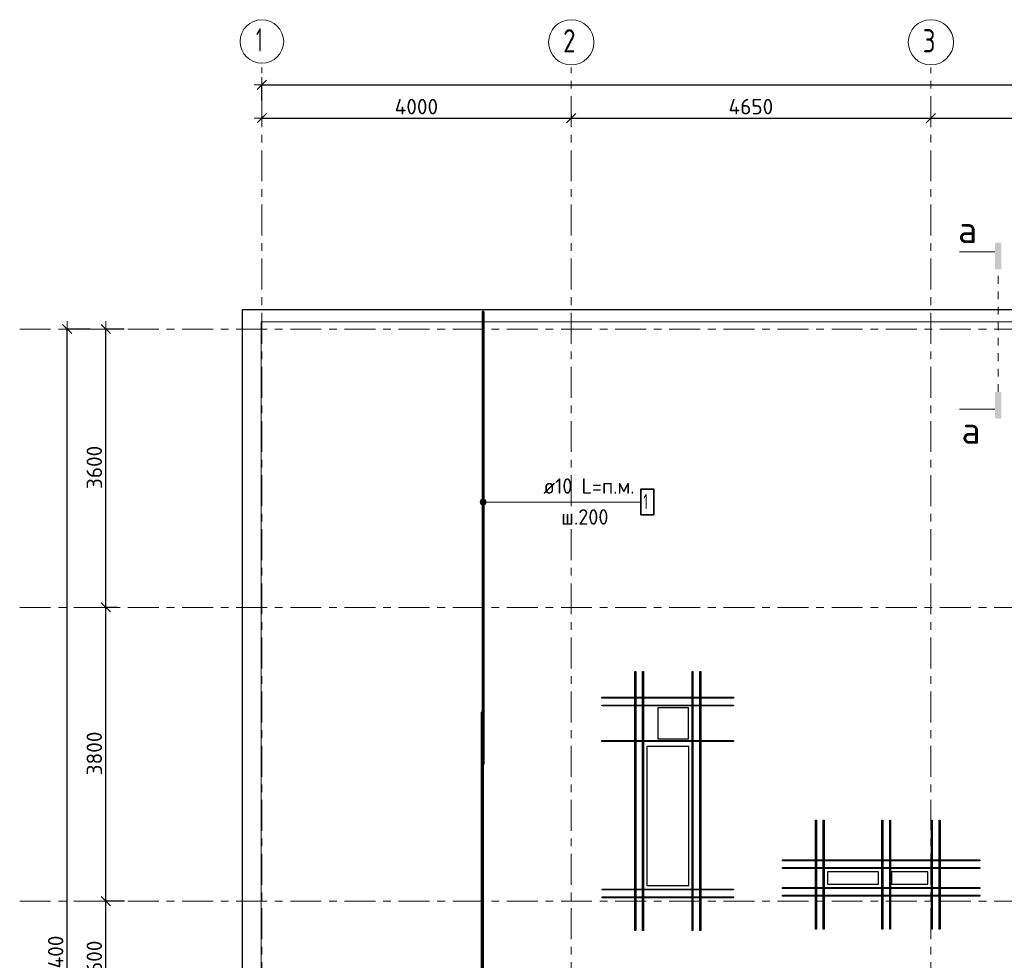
# Model space of a CAD drawing. Header units: metres. Extents: x -38 to 102, y -15 to 21.
# Tile 5 of 229: x -3 to 10, y 8 to 20. Entities that reach past the tile are written whole.
import ezdxf

# ---------------------------------------------------------------- set-up
doc = ezdxf.new("R2010")
doc.units = ezdxf.units.M
doc.header["$PDMODE"] = 65
for name, pattern in [('______11', [0.5, 0.4, -0.05, 0, -0.05]), ('______5', [1.1, 0.8, -0.1, 0.1, -0.1]), ('______9', [0.015, 0, -0.015])]:
    doc.linetypes.add(name, pattern=pattern)
for name, color, linetype, lineweight in [('XR$2$Осевая линия (1)', 7, '______5', 13), ('XR$2$Размерная линия (1)', 7, 'Continuous', 13), ('XR$5$Арм. стержнями нижней зоны', 180, 'Continuous', 35), ('XR$5$Арм.стержн. Доп. арматура', 180, 'Continuous', 35), ('XR$5$Общий слой (1)_1', 7, 'Continuous', 13), ('XR$5$Перекрытие (1)', 7, 'Continuous', 35)]:
    doc.layers.add(name, color=color, linetype=linetype, lineweight=lineweight)
doc.styles.add('ISOCPEUR', font='txt')
doc.dimstyles.new('DIMSTYLE_2', dxfattribs={"dimtxt": 0.2, "dimasz": 0.2, "dimexe": 0, "dimexo": 0, "dimgap": 0.1, "dimtad": 2, "dimdec": 0, "dimlfac": 1000, "dimrnd": 5, "dimzin": 12, "dimdsep": 46, "dimtxsty": 'ISOCPEUR', "dimblk1": 'ALL_ML_STRICH', "dimblk2": 'ALL_ML_STRICH', "dimsah": 1, "dimcen": 0, "dimclrd": 7, "dimclre": 256, "dimclrt": 7, "dimadec": 0, "dimazin": 0, "dimtfac": 1, "dimtdec": 0, "dimtix": 1, "dimtmove": 2, "dimatfit": 3, "dimfxl": 0, "dimtzin": 0, "dimlwd": 0, "dimlwe": -3, "dimarcsym": 0})
doc.dimstyles.new('DIMSTYLE_3', dxfattribs={"dimtxt": 0.2, "dimasz": 0.2, "dimexe": 0, "dimexo": 0, "dimgap": 0.1, "dimtad": 2, "dimdec": 0, "dimlfac": 1000, "dimrnd": 5, "dimzin": 12, "dimdsep": 46, "dimtxsty": 'ISOCPEUR', "dimblk1": 'ALL_ML_STRICH', "dimblk2": 'ALL_ML_STRICH', "dimsah": 1, "dimcen": 0, "dimclrd": 7, "dimclre": 256, "dimclrt": 7, "dimadec": 0, "dimazin": 0, "dimtfac": 1, "dimtdec": 0, "dimtix": 1, "dimtmove": 2, "dimatfit": 3, "dimfxl": 0, "dimtzin": 0, "dimlwd": 0, "dimlwe": -3, "dimarcsym": 0})

# ---------------------------------------------------------------- blocks, each defined once
blk = doc.blocks.new('ALL_ML_STRICH')
at = {"color": 0, "linetype": 'ByBlock', "lineweight": -2}
for p, q in [((-1, 0), (0.5, 0)), ((-0.3, -0.3), (0.3, 0.3)), ((0, -0.5), (0, 0.5))]:
    blk.add_line(p, q, dxfattribs=at)
blk = doc.blocks.new('*D5')
at = {"layer": 'DEFPOINTS', "color": 7, "linetype": 'Continuous', "lineweight": 13, "transparency": 33554687}
for p in [(-1.699, 16.4), (-2.294, 0), (-2.015, 0)]:
    blk.add_point(p, dxfattribs=at)
at = {"layer": 'XR$2$Размерная линия (1)', "color": 9, "linetype": 'Continuous', "lineweight": -2, "true_color": 0xc7c7c7, "transparency": 33554687}
for p, q in [((-1.719, 16.4), (-2.015, 16.4)), ((-2.274, 0), (-2.015, 0))]:
    blk.add_line(p, q, dxfattribs=at)
at = {"layer": 'XR$2$Размерная линия (1)', "color": 7, "linetype": 'Continuous', "lineweight": -2, "transparency": 33554687}
blk.add_line((-2.015, 0), (-2.015, 16.4), dxfattribs=at)
at = {"layer": 'XR$2$Размерная линия (1)', "color": 7, "linetype": 'Continuous', "lineweight": 13, "transparency": 33554687, "xscale": 0.2, "yscale": 0.2, "zscale": 0.2}
for p, rotation in [((-2.015, 16.4), 90), ((-2.015, 0), 270)]:
    blk.add_blockref('ALL_ML_STRICH', p, dxfattribs=dict(at, rotation=rotation))
at = {"layer": 'XR$2$Размерная линия (1)', "color": 7, "linetype": 'Continuous', "lineweight": 13, "transparency": 33554687, "insert": (-2.165, 8.22), "char_height": 0.2, "width": 1, "attachment_point": 5, "rotation": 90, "style": 'ISOCPEUR'}
blk.add_mtext('\\A1;{16400}', dxfattribs=at)
blk = doc.blocks.new('*D8')
at = {"layer": 'DEFPOINTS', "color": 7, "linetype": 'Continuous', "lineweight": 13, "transparency": 33554687}
for p in [(-1.253, 9), (-1.515, 7.4), (-1.172, 7.4)]:
    blk.add_point(p, dxfattribs=at)
at = {"layer": 'XR$2$Размерная линия (1)', "color": 9, "linetype": 'Continuous', "lineweight": -2, "true_color": 0xc7c7c7, "transparency": 33554687}
for p, q in [((-1.273, 9), (-1.515, 9)), ((-1.192, 7.4), (-1.515, 7.4))]:
    blk.add_line(p, q, dxfattribs=at)
at = {"layer": 'XR$2$Размерная линия (1)', "color": 7, "linetype": 'Continuous', "lineweight": -2, "transparency": 33554687}
blk.add_line((-1.515, 7.4), (-1.515, 9), dxfattribs=at)
at = {"layer": 'XR$2$Размерная линия (1)', "color": 7, "linetype": 'Continuous', "lineweight": 13, "transparency": 33554687, "xscale": 0.2, "yscale": 0.2, "zscale": 0.2}
for p, rotation in [((-1.515, 9), 90), ((-1.515, 7.4), 270)]:
    blk.add_blockref('ALL_ML_STRICH', p, dxfattribs=dict(at, rotation=rotation))
at = {"layer": 'XR$2$Размерная линия (1)', "color": 7, "linetype": 'Continuous', "lineweight": 13, "transparency": 33554687, "insert": (-1.665, 8.23), "char_height": 0.2, "width": 0.8, "attachment_point": 5, "rotation": 90, "style": 'ISOCPEUR'}
blk.add_mtext('\\A1;{1600}', dxfattribs=at)
blk = doc.blocks.new('*D9')
at = {"layer": 'DEFPOINTS', "color": 7, "linetype": 'Continuous', "lineweight": 13, "transparency": 33554687}
for p in [(-1.347, 12.8), (-1.515, 9), (-1.253, 9)]:
    blk.add_point(p, dxfattribs=at)
at = {"layer": 'XR$2$Размерная линия (1)', "color": 9, "linetype": 'Continuous', "lineweight": -2, "true_color": 0xc7c7c7, "transparency": 33554687}
for p, q in [((-1.367, 12.8), (-1.515, 12.8)), ((-1.273, 9), (-1.515, 9))]:
    blk.add_line(p, q, dxfattribs=at)
at = {"layer": 'XR$2$Размерная линия (1)', "color": 7, "linetype": 'Continuous', "lineweight": -2, "transparency": 33554687}
blk.add_line((-1.515, 9), (-1.515, 12.8), dxfattribs=at)
at = {"layer": 'XR$2$Размерная линия (1)', "color": 7, "linetype": 'Continuous', "lineweight": 13, "transparency": 33554687, "xscale": 0.2, "yscale": 0.2, "zscale": 0.2}
for p, rotation in [((-1.515, 12.8), 90), ((-1.515, 9), 270)]:
    blk.add_blockref('ALL_ML_STRICH', p, dxfattribs=dict(at, rotation=rotation))
at = {"layer": 'XR$2$Размерная линия (1)', "color": 7, "linetype": 'Continuous', "lineweight": 13, "transparency": 33554687, "insert": (-1.665, 10.91), "char_height": 0.2, "width": 0.8, "attachment_point": 5, "rotation": 90, "style": 'ISOCPEUR'}
blk.add_mtext('\\A1;{3800}', dxfattribs=at)
blk = doc.blocks.new('*D10')
at = {"layer": 'DEFPOINTS', "color": 7, "linetype": 'Continuous', "lineweight": 13, "transparency": 33554687}
for p in [(-1.26, 16.4), (-1.515, 12.8), (-1.347, 12.8)]:
    blk.add_point(p, dxfattribs=at)
at = {"layer": 'XR$2$Размерная линия (1)', "color": 9, "linetype": 'Continuous', "lineweight": -2, "true_color": 0xc7c7c7, "transparency": 33554687}
for p, q in [((-1.28, 16.4), (-1.515, 16.4)), ((-1.367, 12.8), (-1.515, 12.8))]:
    blk.add_line(p, q, dxfattribs=at)
at = {"layer": 'XR$2$Размерная линия (1)', "color": 7, "linetype": 'Continuous', "lineweight": -2, "transparency": 33554687}
blk.add_line((-1.515, 12.8), (-1.515, 16.4), dxfattribs=at)
at = {"layer": 'XR$2$Размерная линия (1)', "color": 7, "linetype": 'Continuous', "lineweight": 13, "transparency": 33554687, "xscale": 0.2, "yscale": 0.2, "zscale": 0.2}
for p, rotation in [((-1.515, 16.4), 90), ((-1.515, 12.8), 270)]:
    blk.add_blockref('ALL_ML_STRICH', p, dxfattribs=dict(at, rotation=rotation))
at = {"layer": 'XR$2$Размерная линия (1)', "color": 7, "linetype": 'Continuous', "lineweight": 13, "transparency": 33554687, "insert": (-1.665, 14.61), "char_height": 0.2, "width": 0.8, "attachment_point": 5, "rotation": 90, "style": 'ISOCPEUR'}
blk.add_mtext('\\A1;{3600}', dxfattribs=at)
blk = doc.blocks.new('*D11')
at = {"layer": 'DEFPOINTS', "color": 7, "linetype": 'Continuous', "lineweight": 13, "transparency": 33554687}
for p in [(0.5, 19.557), (0.5, 19.377), (61.6, 17.12)]:
    blk.add_point(p, dxfattribs=at)
at = {"layer": 'XR$2$Размерная линия (1)', "color": 9, "linetype": 'Continuous', "lineweight": -2, "true_color": 0xc7c7c7, "transparency": 33554687}
for p, q in [((0.5, 19.357), (0.5, 19.557)), ((61.6, 17.14), (61.6, 19.557))]:
    blk.add_line(p, q, dxfattribs=at)
at = {"layer": 'XR$2$Размерная линия (1)', "color": 7, "linetype": 'Continuous', "lineweight": -2, "transparency": 33554687}
blk.add_line((0.5, 19.557), (61.6, 19.557), dxfattribs=at)
at = {"layer": 'XR$2$Размерная линия (1)', "color": 7, "linetype": 'Continuous', "lineweight": 13, "transparency": 33554687, "xscale": 0.2, "yscale": 0.2, "zscale": 0.2, "rotation": 180}
blk.add_blockref('ALL_ML_STRICH', (0.5, 19.557), dxfattribs=at)
at = {"layer": 'XR$2$Размерная линия (1)', "color": 7, "linetype": 'Continuous', "lineweight": 13, "transparency": 33554687, "xscale": 0.2, "yscale": 0.2, "zscale": 0.2}
blk.add_blockref('ALL_ML_STRICH', (61.6, 19.557), dxfattribs=at)
at = {"layer": 'XR$2$Размерная линия (1)', "color": 7, "linetype": 'Continuous', "lineweight": 13, "transparency": 33554687, "insert": (31.1, 19.707), "char_height": 0.2, "width": 1, "attachment_point": 5, "style": 'ISOCPEUR'}
blk.add_mtext('\\A1;{61100}', dxfattribs=at)
blk = doc.blocks.new('*D26')
at = {"layer": 'DEFPOINTS', "color": 7, "linetype": 'Continuous', "lineweight": 13, "transparency": 33554687}
for p in [(0.5, 19.17), (0.5, 19.126), (4.5, 19.191)]:
    blk.add_point(p, dxfattribs=at)
at = {"layer": 'XR$2$Размерная линия (1)', "color": 9, "linetype": 'Continuous', "lineweight": -2, "true_color": 0xc7c7c7, "transparency": 33554687}
for p, q in [((0.5, 19.15), (0.5, 19.126)), ((4.5, 19.171), (4.5, 19.126))]:
    blk.add_line(p, q, dxfattribs=at)
at = {"layer": 'XR$2$Размерная линия (1)', "color": 7, "linetype": 'Continuous', "lineweight": -2, "transparency": 33554687}
blk.add_line((0.5, 19.126), (4.5, 19.126), dxfattribs=at)
at = {"layer": 'XR$2$Размерная линия (1)', "color": 7, "linetype": 'Continuous', "lineweight": 13, "transparency": 33554687, "xscale": 0.2, "yscale": 0.2, "zscale": 0.2, "rotation": 180}
blk.add_blockref('ALL_ML_STRICH', (0.5, 19.126), dxfattribs=at)
at = {"layer": 'XR$2$Размерная линия (1)', "color": 7, "linetype": 'Continuous', "lineweight": 13, "transparency": 33554687, "xscale": 0.2, "yscale": 0.2, "zscale": 0.2}
blk.add_blockref('ALL_ML_STRICH', (4.5, 19.126), dxfattribs=at)
at = {"layer": 'XR$2$Размерная линия (1)', "color": 7, "linetype": 'Continuous', "lineweight": 13, "transparency": 33554687, "insert": (2.5, 19.276), "char_height": 0.2, "width": 0.8, "attachment_point": 5, "style": 'ISOCPEUR'}
blk.add_mtext('\\A1;{4000}', dxfattribs=at)
blk = doc.blocks.new('*D27')
at = {"layer": 'DEFPOINTS', "color": 7, "linetype": 'Continuous', "lineweight": 13, "transparency": 33554687}
for p in [(4.5, 19.191), (4.5, 19.126), (9.15, 19.126)]:
    blk.add_point(p, dxfattribs=at)
at = {"layer": 'XR$2$Размерная линия (1)', "color": 9, "linetype": 'Continuous', "lineweight": -2, "true_color": 0xc7c7c7, "transparency": 33554687}
for p, q in [((4.5, 19.171), (4.5, 19.126)), ((9.15, 19.126), (9.15, 19.126))]:
    blk.add_line(p, q, dxfattribs=at)
at = {"layer": 'XR$2$Размерная линия (1)', "color": 7, "linetype": 'Continuous', "lineweight": -2, "transparency": 33554687}
blk.add_line((4.5, 19.126), (9.15, 19.126), dxfattribs=at)
at = {"layer": 'XR$2$Размерная линия (1)', "color": 7, "linetype": 'Continuous', "lineweight": 13, "transparency": 33554687, "xscale": 0.2, "yscale": 0.2, "zscale": 0.2, "rotation": 180}
blk.add_blockref('ALL_ML_STRICH', (4.5, 19.126), dxfattribs=at)
at = {"layer": 'XR$2$Размерная линия (1)', "color": 7, "linetype": 'Continuous', "lineweight": 13, "transparency": 33554687, "xscale": 0.2, "yscale": 0.2, "zscale": 0.2}
blk.add_blockref('ALL_ML_STRICH', (9.15, 19.126), dxfattribs=at)
at = {"layer": 'XR$2$Размерная линия (1)', "color": 7, "linetype": 'Continuous', "lineweight": 13, "transparency": 33554687, "insert": (6.825, 19.276), "char_height": 0.2, "width": 0.8, "attachment_point": 5, "style": 'ISOCPEUR'}
blk.add_mtext('\\A1;{4650}', dxfattribs=at)
blk = doc.blocks.new('*D28')
at = {"layer": 'DEFPOINTS', "color": 7, "linetype": 'Continuous', "lineweight": 13, "transparency": 33554687}
for p in [(9.15, 19.126), (9.15, 19.126), (12.6, 19.061)]:
    blk.add_point(p, dxfattribs=at)
at = {"layer": 'XR$2$Размерная линия (1)', "color": 9, "linetype": 'Continuous', "lineweight": -2, "true_color": 0xc7c7c7, "transparency": 33554687}
for p, q in [((9.15, 19.126), (9.15, 19.126)), ((12.6, 19.081), (12.6, 19.126))]:
    blk.add_line(p, q, dxfattribs=at)
at = {"layer": 'XR$2$Размерная линия (1)', "color": 7, "linetype": 'Continuous', "lineweight": -2, "transparency": 33554687}
blk.add_line((9.15, 19.126), (12.6, 19.126), dxfattribs=at)
at = {"layer": 'XR$2$Размерная линия (1)', "color": 7, "linetype": 'Continuous', "lineweight": 13, "transparency": 33554687, "xscale": 0.2, "yscale": 0.2, "zscale": 0.2, "rotation": 180}
blk.add_blockref('ALL_ML_STRICH', (9.15, 19.126), dxfattribs=at)
at = {"layer": 'XR$2$Размерная линия (1)', "color": 7, "linetype": 'Continuous', "lineweight": 13, "transparency": 33554687, "xscale": 0.2, "yscale": 0.2, "zscale": 0.2}
blk.add_blockref('ALL_ML_STRICH', (12.6, 19.126), dxfattribs=at)
at = {"layer": 'XR$2$Размерная линия (1)', "color": 7, "linetype": 'Continuous', "lineweight": 13, "transparency": 33554687, "insert": (10.875, 19.276), "char_height": 0.2, "width": 0.8, "attachment_point": 5, "style": 'ISOCPEUR'}
blk.add_mtext('\\A1;{3450}', dxfattribs=at)

msp = doc.modelspace()

# ---------------------------------------------------------------- hatches: boundary and pattern name
at = {"linetype": 'Continuous', "lineweight": 25, "true_color": 0x000000, "transparency": 33554687}
for points in [[(9.9809, 17.5013), (9.9814, 17.5038), (9.9822, 17.5062), (9.9833, 17.5085), (9.9847, 17.5106), (9.9864, 17.5126), (9.9883, 17.5142), (9.9905, 17.5157), (9.9928, 17.5168), (9.9952, 17.5176), (9.9977, 17.5181), (10.0002, 17.5183), (10.0447, 17.5183), (10.0473, 17.5181), (10.0498, 17.5176), (10.0522, 17.5168), (10.0545, 17.5157), (10.0566, 17.5142), (10.0586, 17.5126), (10.0602, 17.5106), (10.0617, 17.5085), (10.0628, 17.5062), (10.0636, 17.5038), (10.0641, 17.5013), (10.0643, 17.4987), (10.0643, 17.1738), (9.9807, 17.1738), (9.9807, 17.4987)], [(9.9809, 15.2583), (9.9807, 15.2609), (9.9807, 15.5858), (10.0643, 15.5858), (10.0643, 15.2609), (10.0641, 15.2583), (10.0636, 15.2558), (10.0628, 15.2534), (10.0617, 15.2511), (10.0602, 15.249), (10.0586, 15.247), (10.0566, 15.2453), (10.0545, 15.2439), (10.0522, 15.2428), (10.0498, 15.242), (10.0473, 15.2415), (10.0447, 15.2413), (10.0002, 15.2413), (9.9977, 15.2415), (9.9952, 15.242), (9.9928, 15.2428), (9.9905, 15.2439), (9.9883, 15.2453), (9.9864, 15.247), (9.9847, 15.249), (9.9833, 15.2511), (9.9822, 15.2534), (9.9814, 15.2558)]]:
    msp.add_hatch(color=18, dxfattribs=at).paths.add_polyline_path(points, flags=16)
at = {"layer": 'XR$5$Арм. стержнями нижней зоны', "linetype": 'Continuous', "lineweight": 13, "transparency": 33554687}
for points in [[(3.3303, 14.1436), (3.3303, 14.1811), (3.325, 14.1623)], [(3.3438, 14.1301), (3.3438, 14.1946), (3.3303, 14.1811)], [(3.3438, 14.1301), (3.3303, 14.1811), (3.3303, 14.1436)], [(3.3625, 14.1248), (3.3625, 14.1998), (3.3438, 14.1946)], [(3.3625, 14.1248), (3.3438, 14.1946), (3.3438, 14.1301)], [(3.3812, 14.1301), (3.3812, 14.1946), (3.3625, 14.1998)], [(3.3812, 14.1301), (3.3625, 14.1998), (3.3625, 14.1248)], [(3.3947, 14.1436), (3.3947, 14.1811), (3.3812, 14.1946)], [(3.3947, 14.1436), (3.3812, 14.1946), (3.3812, 14.1301)], [(3.3947, 14.1811), (3.3947, 14.1436), (3.4, 14.1623)]]:
    msp.add_hatch(color=7, dxfattribs=at).paths.add_polyline_path(points)

# ---------------------------------------------------------------- linework, layer by layer
at = {"color": 7, "linetype": 'Continuous', "lineweight": 13, "transparency": 33554687}
for p, q in [((9.9807, 17.3968), (9.524, 17.3968)), ((9.9807, 15.3628), (9.524, 15.3628))]:
    msp.add_line(p, q, dxfattribs=at)
at = {"color": 7, "linetype": '______9', "lineweight": 13, "transparency": 33554687}
msp.add_line((10.0225, 15.5858), (10.0225, 17.1738), dxfattribs=at)
at = {"layer": 'XR$2$Осевая линия (1)', "color": 253, "linetype": '______11', "lineweight": 13, "true_color": 0xa0a0a0, "transparency": 33554687}
for p, q in [((0.5, -3.39), (0.5, 19.78)), ((4.5, -3.39), (4.5, 19.78)), ((9.15, -3.39), (9.15, 19.78)), ((-2.63, 16.4), (62.6, 16.4)), ((-2.63, 12.8), (62.6, 12.8)), ((-2.63, 9), (62.6, 9))]:
    msp.add_line(p, q, dxfattribs=at)
at = {"layer": 'XR$2$Осевая линия (1)', "color": 7, "linetype": 'Continuous', "lineweight": 13, "transparency": 33554687}
for centre, radius in [((0.5019, 20.1186), 0.2819), ((4.5024, 20.1081), 0.2924), ((9.1524, 20.1081), 0.2924)]:
    msp.add_circle(centre, radius, dxfattribs=at)
at = {"layer": 'XR$5$Арм. стержнями нижней зоны', "color": 7, "linetype": 'Continuous', "lineweight": 13, "transparency": 33554687}
for p, q in [((3.325, 14.1623), (3.325, 14.1623)), ((3.3625, 14.1998), (3.3625, 14.1998)), ((4.1227, 14.1623), (3.3625, 14.1623)), ((3.4, 14.1623), (3.4, 14.1623)), ((4.1227, 14.1623), (5.4027, 14.1623)), ((3.3625, 14.1248), (3.3625, 14.1248))]:
    msp.add_line(p, q, dxfattribs=at)
at = {"layer": 'XR$5$Арм. стержнями нижней зоны', "color": 4, "linetype": 'Continuous', "lineweight": 50, "transparency": 33554687}
for points in [[(3.3675, 16.6252), (3.3675, 10.7752), (3.3575, 10.7752), (3.3575, 16.6252), (3.3675, 16.6252)], [(3.3575, 11.4452), (3.3575, -0.2248), (3.3475, -0.2248), (3.3475, 11.4452), (3.3575, 11.4452)]]:
    msp.add_lwpolyline(points, dxfattribs=at)
at = {"layer": 'XR$5$Арм. стержнями нижней зоны', "color": 7, "linetype": 'Continuous', "lineweight": 35, "transparency": 33554687}
msp.add_lwpolyline([(5.4027, 13.9956), (5.5694, 13.9956), (5.5694, 14.329), (5.4027, 14.329), (5.4027, 13.9956)], dxfattribs=at)
at = {"layer": 'XR$5$Арм. стержнями нижней зоны', "color": 7, "linetype": 'Continuous', "lineweight": 13, "transparency": 33554687}
msp.add_circle((3.3625, 14.1623), 0.0375, dxfattribs=at)
at = {"layer": 'XR$5$Арм.стержн. Доп. арматура', "color": 34, "linetype": 'Continuous', "lineweight": 25, "transparency": 33554687}
for points in [[(5.3237, 8.6207), (5.3237, 11.9712), (5.3357, 11.9712), (5.3357, 8.6207), (5.3237, 8.6207)], [(5.3237, 8.6207), (5.3237, 11.9712), (5.3357, 11.9712), (5.3357, 8.6207), (5.3237, 8.6207)], [(5.4237, 8.6207), (5.4237, 11.9712), (5.4357, 11.9712), (5.4357, 8.6207), (5.4237, 8.6207)], [(5.4237, 8.6207), (5.4237, 11.9712), (5.4357, 11.9712), (5.4357, 8.6207), (5.4237, 8.6207)], [(6.0637, 8.6207), (6.0637, 11.9712), (6.0757, 11.9712), (6.0757, 8.6207), (6.0637, 8.6207)], [(6.0637, 8.6207), (6.0637, 11.9712), (6.0757, 11.9712), (6.0757, 8.6207), (6.0637, 8.6207)], [(6.1637, 8.6207), (6.1637, 11.9712), (6.1757, 11.9712), (6.1757, 8.6207), (6.1637, 8.6207)], [(6.1637, 8.6207), (6.1637, 11.9712), (6.1757, 11.9712), (6.1757, 8.6207), (6.1637, 8.6207)], [(6.5996, 11.6247), (4.8996, 11.6247), (4.8996, 11.6367), (6.5996, 11.6367), (6.5996, 11.6247)], [(6.5996, 11.6247), (4.8996, 11.6247), (4.8996, 11.6367), (6.5996, 11.6367), (6.5996, 11.6247)], [(6.5996, 11.5247), (4.8996, 11.5247), (4.8996, 11.5367), (6.5996, 11.5367), (6.5996, 11.5247)], [(6.5996, 11.5247), (4.8996, 11.5247), (4.8996, 11.5367), (6.5996, 11.5367), (6.5996, 11.5247)], [(6.5996, 11.0638), (4.8996, 11.0638), (4.8996, 11.0758), (6.5996, 11.0758), (6.5996, 11.0638)], [(6.5996, 11.0638), (4.8996, 11.0638), (4.8996, 11.0758), (6.5996, 11.0758), (6.5996, 11.0638)], [(7.6597, 8.6395), (7.6597, 10.0495), (7.6717, 10.0495), (7.6717, 8.6395), (7.6597, 8.6395)], [(7.6597, 8.6395), (7.6597, 10.0495), (7.6717, 10.0495), (7.6717, 8.6395), (7.6597, 8.6395)], [(7.7597, 8.6395), (7.7597, 10.0495), (7.7717, 10.0495), (7.7717, 8.6395), (7.7597, 8.6395)], [(7.7597, 8.6395), (7.7597, 10.0495), (7.7717, 10.0495), (7.7717, 8.6395), (7.7597, 8.6395)], [(8.5195, 8.6395), (8.5195, 10.0495), (8.5315, 10.0495), (8.5315, 8.6395), (8.5195, 8.6395)], [(8.5195, 8.6395), (8.5195, 10.0495), (8.5315, 10.0495), (8.5315, 8.6395), (8.5195, 8.6395)], [(8.6195, 8.6395), (8.6195, 10.0495), (8.6315, 10.0495), (8.6315, 8.6395), (8.6195, 8.6395)], [(8.6195, 8.6395), (8.6195, 10.0495), (8.6315, 10.0495), (8.6315, 8.6395), (8.6195, 8.6395)], [(9.1588, 8.6395), (9.1588, 10.0495), (9.1708, 10.0495), (9.1708, 8.6395), (9.1588, 8.6395)], [(9.1588, 8.6395), (9.1588, 10.0495), (9.1708, 10.0495), (9.1708, 8.6395), (9.1588, 8.6395)], [(9.2588, 8.6395), (9.2588, 10.0495), (9.2708, 10.0495), (9.2708, 8.6395), (9.2588, 8.6395)], [(9.2588, 8.6395), (9.2588, 10.0495), (9.2708, 10.0495), (9.2708, 8.6395), (9.2588, 8.6395)], [(7.2356, 9.5354), (9.7849, 9.5354), (9.7849, 9.5234), (7.2356, 9.5234), (7.2356, 9.5354)], [(7.2356, 9.5354), (9.7849, 9.5354), (9.7849, 9.5234), (7.2356, 9.5234), (7.2356, 9.5354)], [(7.2356, 9.4354), (9.7849, 9.4354), (9.7849, 9.4234), (7.2356, 9.4234), (7.2356, 9.4354)], [(7.2356, 9.4354), (9.7849, 9.4354), (9.7849, 9.4234), (7.2356, 9.4234), (7.2356, 9.4354)], [(7.2356, 9.1755), (9.7849, 9.1755), (9.7849, 9.1635), (7.2356, 9.1635), (7.2356, 9.1755)], [(7.2356, 9.1755), (9.7849, 9.1755), (9.7849, 9.1635), (7.2356, 9.1635), (7.2356, 9.1755)], [(6.5997, 9.1447), (4.8997, 9.1447), (4.8997, 9.1567), (6.5997, 9.1567), (6.5997, 9.1447)], [(6.5997, 9.1447), (4.8997, 9.1447), (4.8997, 9.1567), (6.5997, 9.1567), (6.5997, 9.1447)], [(6.5997, 9.0447), (4.8997, 9.0447), (4.8997, 9.0567), (6.5997, 9.0567), (6.5997, 9.0447)], [(6.5997, 9.0447), (4.8997, 9.0447), (4.8997, 9.0567), (6.5997, 9.0567), (6.5997, 9.0447)], [(7.2356, 9.0755), (9.7849, 9.0755), (9.7849, 9.0635), (7.2356, 9.0635), (7.2356, 9.0755)], [(7.2356, 9.0755), (9.7849, 9.0755), (9.7849, 9.0635), (7.2356, 9.0635), (7.2356, 9.0755)]]:
    msp.add_lwpolyline(points, dxfattribs=at)
at = {"layer": 'XR$5$Общий слой (1)_1', "color": 7, "linetype": 'Continuous', "lineweight": 13, "transparency": 33554687}
msp.add_lwpolyline([(0.4913, -0.2255), (0.4913, 16.4945), (18.9313, 16.4945), (18.9313, 12.1345), (21.7613, 12.1345), (21.7613, 11.6345), (23.8313, 11.6345), (23.8313, 16.5045), (32.4113, 16.5045), (32.4113, 9.0745)], dxfattribs=at)
at = {"layer": 'XR$5$Перекрытие (1)', "color": 7, "linetype": 'Continuous', "lineweight": 25, "transparency": 33554687}
for p, q in [((0.25, -0.2498), (0.25, 16.6502)), ((0.25, 16.6502), (12.6998, 16.6502)), ((5.6203, 11.5002), (5.6203, 11.1002)), ((6.0203, 11.5002), (5.6203, 11.5002)), ((6.0203, 11.1002), (6.0203, 11.5002)), ((5.6203, 11.1002), (6.0203, 11.1002)), ((5.4806, 11.0007), (5.4806, 9.2007)), ((6.0206, 11.0007), (5.4806, 11.0007)), ((6.0206, 9.2007), (6.0206, 11.0007)), ((7.8156, 9.3795), (7.8156, 9.2195)), ((8.4756, 9.3795), (7.8156, 9.3795)), ((8.4756, 9.2195), (8.4756, 9.3795)), ((8.6449, 9.3795), (8.6449, 9.2195)), ((9.1149, 9.3795), (8.6449, 9.3795)), ((9.1149, 9.2195), (9.1149, 9.3795)), ((5.4806, 9.2007), (6.0206, 9.2007)), ((7.8156, 9.2195), (8.4756, 9.2195)), ((8.6449, 9.2195), (9.1149, 9.2195))]:
    msp.add_line(p, q, dxfattribs=at)

# ---------------------------------------------------------------- texts
at = {"color": 7, "linetype": 'Continuous', "lineweight": 13, "transparency": 33554687, "char_height": 0.35, "width": 0.42, "attachment_point": 5, "style": 'ISOCPEUR'}
for insert in [(9.6266, 17.6858), (9.671, 15.0906)]:
    msp.add_mtext('\\A1;{\\fISOCPEUR|i0|b0;\\H0.350000;\\W1.000000;\\C7;а}\\P', dxfattribs=dict(at, insert=insert))
at = {"layer": 'XR$2$Осевая линия (1)', "color": 7, "linetype": 'Continuous', "lineweight": 13, "transparency": 33554687, "char_height": 0.3, "attachment_point": 7, "style": 'ISOCPEUR'}
for s, insert, width in [('\\W0.56;1', (0.4269, 19.9881), 0.233333), ('\\W0.78;2', (4.3974, 19.9776), 0.326407), ('\\W0.78;3', (9.0474, 19.9776), 0.326407)]:
    msp.add_mtext(s, dxfattribs=dict(at, insert=insert, width=width))
at = {"layer": 'XR$5$Арм. стержнями нижней зоны', "color": 7, "linetype": 'Continuous', "lineweight": 25, "transparency": 33554687, "char_height": 0.2, "attachment_point": 7, "style": 'ISOCPEUR'}
for s, insert, width in [('\\W0.94;ø10 L=п.м.', (4.1427, 14.269), 1.333221), ('\\W0.56;1', (5.436, 14.069), 0.155556), ('\\W0.95;ш.200 ', (4.3727, 13.869), 0.874664)]:
    msp.add_mtext(s, dxfattribs=dict(at, insert=insert, width=width))

# ---------------------------------------------------------------- dimensions: what is measured, and where the dimension line sits
at = {"layer": 'XR$2$Размерная линия (1)', "color": 7, "linetype": 'Continuous', "lineweight": 13, "transparency": 33554687}
for base, p1, p2, picture, middle in [((61.6, 19.5574), (0.5, 19.3568), (61.6, 17.1397), '*D11', (31.1, 19.7074)), ((4.5, 19.1261), (0.5, 19.1495), (4.5, 19.1712), '*D26', (2.5, 19.2761)), ((9.15, 19.1261), (4.5, 19.1712), (9.15, 19.1261), '*D27', (6.825, 19.2761)), ((12.6, 19.1261), (9.15, 19.1261), (12.6, 19.0812), '*D28', (10.875, 19.2761))]:
    dim = msp.add_linear_dim(base=base, p1=p1, p2=p2, dimstyle='DIMSTYLE_3', override={"dimpost": '<>', "dimclrd": 7, "dimclre": 9, "dimclrt": 7, "dimlwd": 0, "dimlwe": 65533}, dxfattribs=at)
    dim.commit()
    dim.dimension.update_dxf_attribs({"geometry": picture, "text_midpoint": middle, "dimtype": 160})
for base, p1, p2, dimstyle, picture, middle in [((-2.0153, 16.4), (-2.2738, 0), (-1.7186, 16.4), 'DIMSTYLE_2', '*D5', (-2.1653, 8.22)), ((-1.5153, 16.4), (-1.3672, 12.8), (-1.2805, 16.4), 'DIMSTYLE_3', '*D10', (-1.6653, 14.61)), ((-1.5153, 12.8), (-1.2732, 9), (-1.3672, 12.8), 'DIMSTYLE_3', '*D9', (-1.6653, 10.91)), ((-1.5153, 9), (-1.1919, 7.4), (-1.2732, 9), 'DIMSTYLE_3', '*D8', (-1.6653, 8.23))]:
    dim = msp.add_linear_dim(base=base, p1=p1, p2=p2, angle=90, dimstyle=dimstyle, override={"dimpost": '<>', "dimclrd": 7, "dimclre": 9, "dimclrt": 7, "dimlwd": 0, "dimlwe": 65533}, dxfattribs=at)
    dim.commit()
    dim.dimension.update_dxf_attribs({"geometry": picture, "text_midpoint": middle, "dimtype": 160})

doc.saveas('drawing.dxf')
